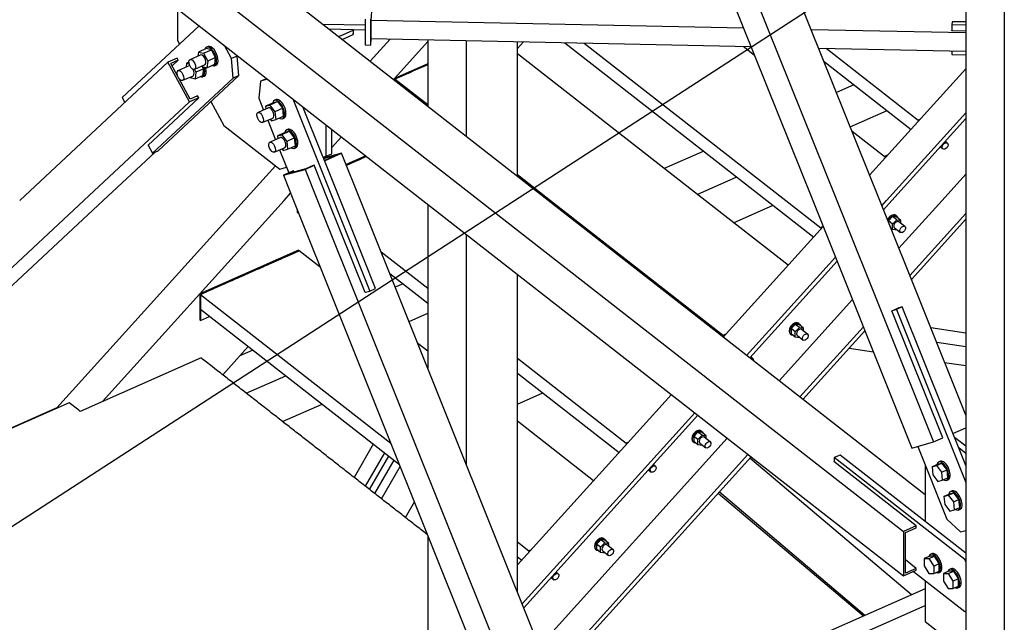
# Paper-space layout 'A0 Advance Steel' of a CAD drawing. Header units: millimetres. Extents: x 292 to 712, y 182 to 776.
# Tile 30 of 61: x 402 to 431, y 472 to 490. Entities that reach past the tile are written whole.
import ezdxf

# ---------------------------------------------------------------- set-up
doc = ezdxf.new("R2010")
doc.units = ezdxf.units.MM
doc.layers.get('0').update_dxf_attribs({"linetype": 'CONTINUOUS'})
for name, color, linetype in [('AS_Belki', 145, 'CONTINUOUS'), ('AS_Blachy', 30, 'CONTINUOUS'), ('AS_Kraty', 9, 'CONTINUOUS'), ('AS_Schody', 253, 'CONTINUOUS'), ('AS_Sruby', 9, 'CONTINUOUS')]:
    doc.layers.add(name, color=color, linetype=linetype)

psp = doc.layouts.new('A0 Advance Steel')

# ---------------------------------------------------------------- hatches: boundary and pattern name
at = {"layer": 'AS_Kraty', "extrusion": (-7.6233e-17, 0.809331, 0.587353)}
h = psp.add_hatch(dxfattribs=at)
h.set_pattern_fill('GRATE', color=9, scale=0.266667, angle=-53.074, style=0)
h.set_pattern_definition([(306.926, (-425.02017, -32699.37757), (0.169209, 0.127166), []), (36.926, (-425.0202, -32699.3776), (-0.50866, 0.676835), [])])
h.paths.add_polyline_path([(-425.144, -32697.105), (-429, -32696.967), (-423.358, -32704.474), (-425.069, -32697.205)], flags=0)
h.paths.add_polyline_path([(-428.417, -32691.973), (-428.457, -32692.031), (-429.733, -32694.438), (-429.756, -32694.518), (-429.756, -32695.073), (-429.68, -32695.174), (-429.423, -32695.184), (-429.282, -32695.371), (-425.768, -32695.497)], flags=0)
h.paths.add_polyline_path([(-422.49, -32699.859), (-421.007, -32706.16), (-420.931, -32706.262), (-418.852, -32704.7)], flags=0)
h = psp.add_hatch(dxfattribs=at)
h.set_pattern_fill('GRATE', color=9, scale=0.266667, angle=-53.074, style=0)
h.set_pattern_definition([(306.926, (-422.18405, -32697.24613), (0.169209, 0.127166), []), (36.926, (-422.18405, -32697.2461), (-0.50866, 0.676835), [])])
h.paths.add_polyline_path([(-425.581, -32689.841), (-425.576, -32689.958), (-425.31, -32691.089), (-425.26, -32691.156), (-424.593, -32691.156)], flags=0)
h.paths.add_polyline_path([(-426.966, -32692.437), (-427.38, -32693.217), (-426.482, -32694.412), (-426.939, -32692.473)], flags=0)
h.paths.add_polyline_path([(-424.593, -32691.156), (-425.26, -32691.156), (-425.272, -32691.251), (-423.637, -32698.197), (-423.181, -32698.805), (-418.724, -32698.965)], flags=0)
h.paths.add_polyline_path([(-417.499, -32700.594), (-421.956, -32700.435), (-418.787, -32704.651), (-416.709, -32703.089), (-416.69, -32703.003), (-416.69, -32701.672)], flags=0)
h = psp.add_hatch(dxfattribs=at)
h.set_pattern_fill('GRATE', color=9, scale=0.266667, angle=-53.074, style=0)
h.set_pattern_definition([(306.926, (-419.34793, -32695.1147), (0.169209, 0.127166), []), (36.926, (-419.3479, -32695.1147), (-0.50866, 0.676835), [])])
h.paths.add_polyline_path([(-422.745, -32687.71), (-422.784, -32687.768), (-424.544, -32691.086), (-422.075, -32694.371), (-417.738, -32694.371)], flags=0)
h.paths.add_polyline_path([(-417.738, -32694.371), (-422.075, -32694.371), (-416.69, -32701.537), (-416.69, -32695.767)], flags=0)
h.paths.add_polyline_path([(-414.076, -32699.244), (-414.076, -32701.02), (-414.033, -32701.077), (-413.18, -32700.437)], flags=0)
h = psp.add_hatch(dxfattribs=at)
h.set_pattern_fill('GRATE', color=9, scale=0.266667, angle=-53.074, style=0)
h.set_pattern_definition([(306.926, (-416.51181, -32692.98326), (0.169209, 0.127166), []), (36.926, (-416.5118, -32692.9833), (-0.50866, 0.676835), [])])
h.paths.add_polyline_path([(-419.908, -32685.579), (-419.948, -32685.637), (-421.156, -32687.913), (-416.69, -32693.856), (-416.69, -32689.861)], flags=0)
h.paths.add_polyline_path([(-414.076, -32693.339), (-414.076, -32697.334), (-413.886, -32697.586), (-412.135, -32697.586), (-412.147, -32697.46), (-412.679, -32695.198)], flags=0)
h.paths.add_polyline_path([(-412.135, -32697.586), (-413.886, -32697.586), (-412.263, -32699.747), (-411.73, -32699.347), (-411.729, -32699.237), (-412.109, -32697.621)], flags=0)
h = psp.add_hatch(dxfattribs=at)
h.set_pattern_fill('GRATE', color=9, scale=0.266667, angle=-53.074, style=0)
h.set_pattern_definition([(306.926, (-413.6757, -32690.85183), (0.169209, 0.127166), []), (36.926, (-413.6757, -32690.8518), (-0.50866, 0.676835), [])])
h.paths.add_polyline_path([(-414.076, -32692.649), (-414.076, -32693.204), (-413.827, -32693.536), (-414.017, -32692.728)], flags=0)
h.paths.add_polyline_path([(-414.076, -32692.539), (-414.055, -32692.566)], flags=0)
h.paths.add_polyline_path([(-417.072, -32683.447), (-417.112, -32683.505), (-418.872, -32686.823), (-416.69, -32689.726), (-416.69, -32683.956)], flags=0)
h.paths.add_polyline_path([(-412.959, -32688.921), (-410.982, -32697.321), (-410.279, -32698.257), (-407.508, -32696.174)], flags=0)
h = psp.add_hatch(dxfattribs=at)
h.set_pattern_fill('GRATE', color=9, scale=0.266667, angle=36.0933, style=0)
h.set_pattern_definition([(36.0933, (-403.17076, -32683.15954), (-0.1246933, 0.171039), []), (126.0933, (-403.17076, -32683.15954), (-0.684156, -0.498773), [])])
h.paths.add_polyline_path([(-413.639, -32680.65), (-413.56, -32680.755), (-414.076, -32681.214), (-414.076, -32687.319), (-414.073, -32687.4), (-414.04, -32687.458), (-407.472, -32696.197), (-403.946, -32693.547), (-403.626, -32693.973), (-396.291, -32688.461), (-393.484, -32686.333), (-390.892, -32682.215), (-390.872, -32682.118), (-390.79, -32681.976), (-390.502, -32681.519), (-390.53, -32681.456), (-399.258, -32669.842)], flags=0)

# ---------------------------------------------------------------- linework, layer by layer
at = {"color": 7}
psp.add_lwpolyline([(429.035, 492.788), (358.279, 446.866), (335.759, 446.866)], dxfattribs=at)
at = {"layer": 'AS_Belki', "linetype": 'Continuous', "ltscale": 0.15}
for p, q in [((430.878, 560.63), (430.878, 484.716)), ((429.756, 547.361), (429.756, 484.716)), ((427.248, 484.716), (411.565, 523.864)), ((410.499, 523.393), (425.994, 484.716)), ((409.869, 523.219), (425.294, 484.716)), ((417.589, 484.716), (390.128, 506.178)), ((388.849, 505.613), (415.587, 484.716)), ((388.849, 504.318), (413.931, 484.716)), ((412.444, 490.366), (412.42, 489.975)), ((412.42, 489.975), (423.279, 489.746)), ((412.42, 489.975), (412.42, 489.435)), ((425.25, 489.705), (429.756, 489.61)), ((429.35, 489.665), (429.35, 489.673)), ((429.756, 489.657), (429.35, 489.665)), ((412.42, 489.435), (423.497, 489.202)), ((414.076, 489.401), (414.076, 487.462)), ((415.197, 489.377), (415.197, 486.585)), ((416.69, 485.419), (416.69, 489.346)), ((425.468, 489.161), (429.756, 489.07)), ((406.504, 488.747), (402.184, 484.716)), ((406.77, 488.864), (406.504, 488.747)), ((407.134, 487.588), (406.504, 488.747)), ((406.802, 488.806), (406.589, 488.712)), ((406.795, 488.333), (406.589, 488.712)), ((406.626, 488.643), (406.802, 488.806)), ((406.802, 488.806), (406.77, 488.864)), ((407.155, 487.669), (406.825, 488.278)), ((426.497, 488.088), (425.988, 487.863)), ((407.134, 487.588), (404.056, 484.716)), ((405.915, 486.32), (407.4, 487.705)), ((407.4, 487.705), (407.134, 487.588)), ((407.369, 487.763), (407.155, 487.669)), ((407.4, 487.705), (407.369, 487.763)), ((426.388, 486.864), (427.459, 487.336)), ((404.617, 484.716), (406.13, 486.128)), ((405.926, 486.325), (405.915, 486.32)), ((411.565, 486.095), (411.036, 485.948)), ((411.066, 485.874), (411.565, 486.095)), ((412.117, 484.716), (411.565, 486.095)), ((422.117, 486.154), (420.968, 485.647)), ((411.039, 485.941), (411.48, 486.063)), ((411.48, 486.063), (411.064, 485.879)), ((427.368, 486.001), (427.5, 486.06)), ((409.869, 485.45), (410.499, 485.624)), ((410.136, 485.568), (409.869, 485.45)), ((410.521, 485.639), (409.954, 485.482)), ((409.954, 485.482), (410.167, 485.576)), ((410.167, 485.576), (410.136, 485.568)), ((410.18, 485.545), (410.167, 485.576)), ((410.499, 485.624), (410.765, 485.742)), ((410.499, 485.624), (410.863, 484.716)), ((410.734, 485.733), (410.521, 485.639)), ((410.765, 485.742), (410.734, 485.733)), ((411.176, 484.716), (410.765, 485.742)), ((409.869, 485.45), (410.163, 484.716)), ((421.929, 484.895), (423.078, 485.403)), ((404.056, 484.716), (388.817, 470.498)), ((390.859, 471.88), (404.617, 484.716)), ((410.163, 484.716), (428.186, 439.73)), ((410.863, 484.716), (428.816, 439.904)), ((412.25, 482.036), (411.176, 484.716)), ((429.756, 440.688), (412.117, 484.716)), ((413.931, 484.716), (427.94, 473.767)), ((415.587, 484.716), (427.94, 475.062)), ((428.575, 476.13), (417.589, 484.716)), ((425.294, 484.716), (428.186, 477.498)), ((425.994, 484.716), (428.816, 477.673)), ((429.756, 478.457), (427.248, 484.716)), ((429.756, 484.716), (429.756, 310.713)), ((430.878, 484.716), (430.878, 305.588)), ((414.076, 484.603), (414.076, 479.827)), ((422.988, 484.068), (424.137, 484.575)), ((415.197, 483.726), (415.197, 477.028)), ((416.69, 473.303), (416.69, 482.56)), ((413.357, 482.287), (413.13, 482.187)), ((412.261, 482.041), (412.25, 482.036)), ((427.598, 481.496), (427.779, 481.576)), ((429.082, 477.79), (427.598, 481.496)), ((427.779, 481.576), (427.79, 481.581)), ((427.79, 481.581), (427.79, 481.58)), ((413.531, 481.188), (414.076, 481.429)), ((429.756, 480.849), (428.738, 480.999)), ((426.833, 480.876), (426.786, 480.883)), ((408.976, 480.354), (408.598, 480.187)), ((426.356, 480.407), (427.063, 480.302)), ((429.756, 480.445), (428.91, 480.57)), ((429.139, 479.996), (429.756, 479.905)), ((408.788, 479.095), (409.938, 479.602)), ((409.847, 478.267), (410.996, 478.775)), ((429.382, 477.923), (429.756, 478.088)), ((428.816, 477.673), (429.082, 477.79)), ((412.486, 477.61), (411.927, 476.642)), ((428.186, 477.498), (428.816, 477.673)), ((428.172, 473.216), (423.464, 477.204)), ((413.087, 477.141), (412.527, 476.173)), ((412.728, 476.016), (413.272, 476.957)), ((425.91, 477.105), (425.921, 477.11)), ((428.313, 475.227), (425.91, 477.105)), ((422.543, 476.185), (426.776, 472.599)), ((426.817, 472.617), (422.57, 476.215)), ((413.423, 475.473), (413.685, 475.925)), ((428.313, 475.227), (427.94, 475.062)), ((427.994, 475.032), (428.313, 475.173)), ((428.313, 475.173), (428.313, 475.227)), ((414.076, 474.949), (414.076, 469.288)), ((427.94, 475.062), (427.94, 473.767)), ((427.994, 473.845), (427.994, 475.032)), ((428.313, 473.986), (427.994, 474.236)), ((427.94, 473.767), (428.313, 473.932)), ((428.313, 473.986), (427.994, 473.845)), ((428.313, 473.932), (428.313, 473.986)), ((428.575, 473.393), (418.445, 468.922)), ((418.612, 468.506), (428.575, 472.904))]:
    psp.add_line(p, q, dxfattribs=at)
at = {"layer": 'AS_Blachy', "linetype": 'Continuous', "ltscale": 0.15}
for p, q in [((406.786, 490.3), (406.786, 489.386)), ((407.414, 489.809), (405.17, 487.716)), ((412.255, 489.825), (411.019, 489.851)), ((412.255, 490.008), (412.255, 489.253)), ((412.415, 489.249), (412.415, 490.005)), ((429.356, 489.929), (429.35, 489.835)), ((429.756, 489.827), (429.35, 489.835)), ((429.35, 489.835), (429.35, 489.665)), ((429.756, 489.921), (429.356, 489.929)), ((411.19, 489.718), (412.255, 489.695)), ((411.472, 489.497), (411.55, 489.531)), ((411.55, 489.531), (411.881, 489.677)), ((411.578, 489.414), (411.902, 489.557)), ((411.881, 489.677), (411.902, 489.686)), ((411.902, 489.557), (411.925, 489.702)), ((411.904, 489.702), (411.902, 489.686)), ((411.902, 489.686), (411.902, 489.557)), ((406.786, 489.386), (406.845, 489.278)), ((408.356, 488.854), (408.148, 489.236)), ((412.255, 489.253), (412.415, 489.249)), ((412.415, 489.249), (412.427, 489.435)), ((408.526, 488.929), (408.516, 488.948)), ((429.35, 489.079), (429.35, 488.972)), ((429.35, 488.972), (429.756, 488.963)), ((408.526, 488.929), (408.356, 488.854)), ((408.403, 488.286), (408.356, 488.854)), ((408.573, 488.362), (408.526, 488.929)), ((414.076, 488.704), (413.103, 488.274)), ((414.073, 488.673), (413.663, 488.492)), ((414.076, 488.674), (414.073, 488.673)), ((413.541, 488.438), (413.18, 488.279)), ((413.663, 488.492), (413.541, 488.438)), ((408.403, 488.286), (406.052, 486.093)), ((406.223, 486.168), (408.573, 488.362)), ((408.573, 488.362), (408.403, 488.286)), ((409.201, 488.193), (409.154, 487.699)), ((409.372, 488.268), (409.201, 488.193)), ((409.409, 488.25), (409.201, 488.193)), ((409.382, 488.271), (409.372, 488.268)), ((413.103, 488.274), (413.127, 488.255)), ((413.103, 488.274), (413.103, 488.222)), ((405.17, 487.716), (405.247, 487.574)), ((407.757, 487.6), (408.137, 486.901)), ((409.154, 487.699), (409.293, 487.353)), ((410.143, 487.676), (411.329, 484.716)), ((411.008, 486.018), (410.435, 487.448)), ((409.411, 487.057), (409.639, 486.489)), ((428.432, 487.091), (428.363, 487.061)), ((428.363, 487.061), (428.387, 487.042)), ((428.363, 487.061), (428.363, 487.015)), ((408.137, 486.901), (409.761, 485.631)), ((411.112, 486.005), (411.112, 486.919)), ((411.282, 486.08), (411.282, 486.786)), ((405.924, 486.328), (406.052, 486.093)), ((406.052, 486.093), (406.223, 486.168)), ((409.758, 486.192), (410.027, 485.52)), ((411.112, 486.005), (411.282, 486.08)), ((411.023, 485.98), (411.008, 486.018)), ((411.023, 485.98), (411.112, 486.005)), ((411.53, 484.716), (411.023, 485.98)), ((412.267, 486.017), (411.697, 485.765)), ((411.943, 485.844), (411.707, 485.74)), ((412.114, 485.92), (411.998, 485.868)), ((412.291, 485.998), (412.114, 485.92)), ((409.761, 485.631), (409.961, 485.686)), ((411.329, 484.716), (412.387, 482.076)), ((412.557, 482.151), (411.53, 484.716)), ((410.267, 484.458), (410.267, 484.378)), ((410.267, 484.378), (410.291, 484.359)), ((410.291, 484.398), (410.291, 484.359)), ((410.291, 484.359), (410.304, 484.365)), ((425.596, 483.951), (425.527, 483.921)), ((425.527, 483.921), (425.551, 483.902)), ((425.527, 483.921), (425.527, 483.875)), ((410.308, 483.264), (407.43, 481.993)), ((410.332, 483.245), (410.239, 483.204)), ((410.332, 483.245), (410.308, 483.264)), ((409.613, 482.927), (409.55, 482.9)), ((409.675, 482.955), (409.613, 482.927)), ((409.706, 482.968), (409.675, 482.955)), ((409.941, 483.072), (409.706, 482.968)), ((409.973, 483.086), (409.941, 483.072)), ((410.207, 483.19), (409.973, 483.086)), ((410.239, 483.204), (410.207, 483.19)), ((408.986, 482.651), (408.801, 482.569)), ((409.018, 482.665), (408.986, 482.651)), ((409.075, 482.69), (409.018, 482.665)), ((409.159, 482.727), (409.075, 482.69)), ((409.16, 482.727), (409.159, 482.727)), ((409.284, 482.782), (409.16, 482.727)), ((409.346, 482.81), (409.32, 482.798)), ((409.425, 482.844), (409.346, 482.81)), ((409.427, 482.845), (409.425, 482.844)), ((409.55, 482.9), (409.427, 482.845)), ((408.36, 482.374), (408.236, 482.32)), ((408.362, 482.375), (408.36, 482.374)), ((408.441, 482.41), (408.362, 482.375)), ((408.502, 482.437), (408.441, 482.41)), ((408.627, 482.492), (408.502, 482.437)), ((408.712, 482.53), (408.627, 482.492)), ((408.768, 482.555), (408.712, 482.53)), ((408.801, 482.569), (408.768, 482.555)), ((407.72, 482.092), (407.579, 482.03)), ((407.814, 482.133), (407.72, 482.092)), ((407.845, 482.147), (407.814, 482.133)), ((407.907, 482.174), (407.845, 482.147)), ((408.083, 482.252), (407.907, 482.174)), ((408.112, 482.265), (408.083, 482.252)), ((408.174, 482.292), (408.112, 482.265)), ((408.236, 482.32), (408.174, 482.292)), ((412.249, 482.038), (412.387, 482.076)), ((412.387, 482.076), (412.557, 482.151)), ((407.43, 481.993), (407.455, 481.975)), ((407.43, 481.993), (407.43, 481.238)), ((407.547, 482.016), (407.455, 481.975)), ((407.455, 481.975), (407.455, 481.219)), ((407.579, 482.03), (407.547, 482.016)), ((427.734, 481.536), (427.608, 481.501)), ((427.905, 481.611), (427.734, 481.536)), ((427.734, 481.536), (429.756, 476.489)), ((427.905, 481.611), (427.779, 481.576)), ((429.756, 476.99), (427.905, 481.611)), ((407.43, 481.238), (407.455, 481.219)), ((407.455, 481.219), (407.719, 481.336)), ((422.759, 480.81), (422.691, 480.78)), ((422.691, 480.78), (422.715, 480.761)), ((422.691, 480.78), (422.691, 480.735)), ((416.69, 478.776), (417.431, 479.103)), ((429.756, 477.551), (429.429, 477.806)), ((419.923, 477.67), (419.855, 477.64)), ((419.855, 477.64), (419.879, 477.621)), ((419.855, 477.64), (419.855, 477.594)), ((428.354, 477.545), (429.203, 475.424)), ((429.756, 477.342), (429.551, 477.503)), ((412.812, 477.356), (412.252, 476.388)), ((412.38, 476.288), (412.94, 477.256)), ((426.091, 477.293), (425.921, 477.217)), ((429.726, 474.244), (425.921, 477.217)), ((425.921, 477.217), (425.921, 477.097)), ((429.756, 474.429), (426.091, 477.293)), ((428.575, 476.993), (428.575, 475.352)), ((429.203, 475.424), (429.597, 475.053)), ((429.597, 475.053), (429.756, 475.097)), ((417.087, 474.53), (417.019, 474.499)), ((417.019, 474.499), (417.043, 474.481)), ((417.019, 474.499), (417.019, 474.454)), ((429.726, 474.244), (429.756, 474.257)), ((429.756, 474.179), (429.726, 474.244)), ((428.236, 473.898), (429.726, 472.733)), ((428.575, 473.633), (428.575, 472.438)), ((429.726, 472.733), (429.756, 472.75)), ((429.726, 472.733), (429.756, 472.746)), ((428.575, 472.438), (429.756, 471.515))]:
    psp.add_line(p, q, dxfattribs=at)
at = {"layer": 'AS_Kraty', "linetype": 'Continuous', "ltscale": 0.15}
for p, q in [((418.071, 489.316), (423.957, 484.716)), ((418.638, 489.304), (424.509, 484.716)), ((422.158, 484.716), (416.69, 488.99)), ((423.599, 488.947), (423.267, 489.207)), ((425.683, 489.156), (428.363, 487.061)), ((414.076, 488.674), (414.033, 488.655)), ((425.624, 488.77), (428.159, 486.789)), ((413.553, 488.443), (413.5, 488.42)), ((413.663, 488.492), (413.553, 488.443)), ((413.18, 488.279), (413.127, 488.255)), ((413.127, 488.255), (414.076, 487.513)), ((413.127, 488.255), (413.127, 488.204)), ((428.432, 487.091), (428.426, 487.088)), ((427.415, 485.965), (426.444, 486.723)), ((412.103, 485.915), (411.943, 485.844)), ((412.156, 485.938), (412.103, 485.915)), ((412.291, 485.998), (412.263, 485.985)), ((411.73, 485.75), (411.707, 485.74)), ((416.69, 485.471), (417.655, 484.716)), ((417.655, 484.716), (422.691, 480.78)), ((424.579, 482.825), (422.158, 484.716)), ((423.957, 484.716), (425.323, 483.649)), ((424.509, 484.716), (425.527, 483.921)), ((425.581, 483.944), (425.527, 483.921)), ((425.596, 483.951), (425.581, 483.944)), ((410.279, 483.221), (410.226, 483.198)), ((410.332, 483.245), (410.279, 483.221)), ((410.944, 482.767), (410.332, 483.245)), ((412.717, 483.218), (414.076, 482.156)), ((409.64, 482.939), (409.586, 482.916)), ((409.693, 482.963), (409.64, 482.939)), ((409.746, 482.986), (409.706, 482.968)), ((409.799, 483.01), (409.746, 482.986)), ((409.853, 483.033), (409.799, 483.01)), ((409.959, 483.08), (409.853, 483.033)), ((410.013, 483.104), (409.959, 483.08)), ((410.066, 483.127), (410.013, 483.104)), ((410.119, 483.151), (410.066, 483.127)), ((410.226, 483.198), (410.119, 483.151)), ((408.947, 482.633), (408.84, 482.586)), ((409, 482.657), (408.947, 482.633)), ((409.053, 482.68), (409, 482.657)), ((409.107, 482.704), (409.053, 482.68)), ((409.16, 482.727), (409.107, 482.704)), ((409.213, 482.751), (409.16, 482.727)), ((409.32, 482.798), (409.213, 482.751)), ((409.373, 482.821), (409.32, 482.798)), ((409.426, 482.845), (409.373, 482.821)), ((409.48, 482.868), (409.426, 482.845)), ((409.586, 482.916), (409.48, 482.868)), ((408.307, 482.351), (408.201, 482.304)), ((408.361, 482.374), (408.307, 482.351)), ((408.414, 482.398), (408.361, 482.374)), ((408.467, 482.421), (408.414, 482.398)), ((408.52, 482.445), (408.502, 482.437)), ((408.574, 482.469), (408.52, 482.445)), ((408.68, 482.516), (408.574, 482.469)), ((408.734, 482.539), (408.68, 482.516)), ((408.787, 482.563), (408.734, 482.539)), ((408.84, 482.586), (408.787, 482.563)), ((412.969, 482.59), (414.076, 481.725)), ((407.668, 482.069), (407.614, 482.045)), ((407.721, 482.092), (407.72, 482.092)), ((407.774, 482.116), (407.721, 482.092)), ((407.828, 482.139), (407.774, 482.116)), ((407.845, 482.147), (407.828, 482.139)), ((407.934, 482.186), (407.881, 482.163)), ((408.041, 482.233), (407.934, 482.186)), ((408.094, 482.257), (408.041, 482.233)), ((408.147, 482.28), (408.094, 482.257)), ((408.201, 482.304), (408.147, 482.28)), ((407.508, 481.998), (407.455, 481.975)), ((407.455, 481.975), (412.997, 477.643)), ((407.561, 482.022), (407.508, 481.998)), ((407.614, 482.045), (407.561, 482.022)), ((407.455, 481.543), (413.249, 477.015)), ((422.745, 480.804), (422.691, 480.78)), ((422.759, 480.81), (422.745, 480.804)), ((414.076, 480.319), (413.789, 480.543)), ((407.472, 480.123), (403.946, 478.567)), ((407.511, 480.093), (407.472, 480.123)), ((407.551, 480.062), (407.511, 480.093)), ((407.591, 480.031), (407.551, 480.062)), ((416.69, 480.114), (419.855, 477.64)), ((407.631, 479.999), (407.591, 480.031)), ((407.671, 479.968), (407.631, 479.999)), ((407.711, 479.937), (407.671, 479.968)), ((407.751, 479.905), (407.711, 479.937)), ((407.791, 479.874), (407.751, 479.905)), ((407.871, 479.811), (407.791, 479.874)), ((407.911, 479.78), (407.871, 479.811)), ((407.951, 479.749), (407.911, 479.78)), ((407.991, 479.718), (407.951, 479.749)), ((408.032, 479.686), (407.991, 479.718)), ((408.072, 479.655), (408.032, 479.686)), ((408.112, 479.624), (408.072, 479.655)), ((408.152, 479.592), (408.112, 479.624)), ((408.192, 479.561), (408.152, 479.592)), ((408.232, 479.53), (408.192, 479.561)), ((408.272, 479.498), (408.232, 479.53)), ((408.312, 479.467), (408.272, 479.498)), ((416.69, 479.682), (419.651, 477.368)), ((408.352, 479.436), (408.312, 479.467)), ((408.392, 479.404), (408.352, 479.436)), ((408.432, 479.373), (408.392, 479.404)), ((408.472, 479.342), (408.432, 479.373)), ((408.512, 479.311), (408.472, 479.342)), ((408.552, 479.279), (408.512, 479.311)), ((408.592, 479.248), (408.552, 479.279)), ((408.632, 479.217), (408.592, 479.248)), ((408.672, 479.185), (408.632, 479.217)), ((408.712, 479.154), (408.672, 479.185)), ((408.793, 479.091), (408.712, 479.154)), ((408.833, 479.06), (408.793, 479.091)), ((408.873, 479.029), (408.833, 479.06)), ((408.913, 478.997), (408.873, 479.029)), ((408.953, 478.966), (408.913, 478.997)), ((408.993, 478.935), (408.953, 478.966)), ((409.033, 478.904), (408.993, 478.935)), ((409.073, 478.872), (409.033, 478.904)), ((403.626, 478.817), (393.507, 474.351)), ((403.666, 478.786), (403.626, 478.817)), ((403.706, 478.755), (403.666, 478.786)), ((403.746, 478.723), (403.706, 478.755)), ((403.786, 478.692), (403.746, 478.723)), ((403.826, 478.661), (403.786, 478.692)), ((403.866, 478.629), (403.826, 478.661)), ((403.906, 478.598), (403.866, 478.629)), ((409.113, 478.841), (409.073, 478.872)), ((409.153, 478.81), (409.113, 478.841)), ((409.193, 478.778), (409.153, 478.81)), ((409.233, 478.747), (409.193, 478.778)), ((409.273, 478.716), (409.233, 478.747)), ((409.313, 478.684), (409.273, 478.716)), ((409.353, 478.653), (409.313, 478.684)), ((409.393, 478.622), (409.353, 478.653)), ((409.434, 478.59), (409.393, 478.622)), ((403.946, 478.567), (403.906, 478.598)), ((409.474, 478.559), (409.434, 478.59)), ((409.514, 478.528), (409.474, 478.559)), ((409.554, 478.497), (409.514, 478.528)), ((409.594, 478.465), (409.554, 478.497)), ((409.634, 478.434), (409.594, 478.465)), ((409.674, 478.403), (409.634, 478.434)), ((409.714, 478.371), (409.674, 478.403)), ((409.754, 478.34), (409.714, 478.371)), ((409.794, 478.309), (409.754, 478.34)), ((409.834, 478.277), (409.794, 478.309)), ((409.874, 478.246), (409.834, 478.277)), ((409.914, 478.215), (409.874, 478.246)), ((409.954, 478.184), (409.914, 478.215)), ((409.994, 478.152), (409.954, 478.184)), ((410.034, 478.121), (409.994, 478.152)), ((410.074, 478.09), (410.034, 478.121)), ((410.114, 478.058), (410.074, 478.09)), ((410.155, 478.027), (410.114, 478.058)), ((418.906, 476.544), (416.69, 478.276)), ((410.195, 477.996), (410.155, 478.027)), ((410.235, 477.964), (410.195, 477.996)), ((410.275, 477.933), (410.235, 477.964)), ((410.315, 477.902), (410.275, 477.933)), ((410.355, 477.87), (410.315, 477.902)), ((410.395, 477.839), (410.355, 477.87)), ((410.435, 477.808), (410.395, 477.839)), ((410.475, 477.777), (410.435, 477.808)), ((410.515, 477.745), (410.475, 477.777)), ((410.555, 477.714), (410.515, 477.745)), ((410.595, 477.683), (410.555, 477.714)), ((410.635, 477.651), (410.595, 477.683)), ((410.675, 477.62), (410.635, 477.651)), ((410.715, 477.589), (410.675, 477.62)), ((410.755, 477.557), (410.715, 477.589)), ((410.795, 477.526), (410.755, 477.557)), ((410.835, 477.495), (410.795, 477.526)), ((410.876, 477.463), (410.835, 477.495)), ((419.908, 477.663), (419.855, 477.64)), ((419.923, 477.67), (419.908, 477.663)), ((410.916, 477.432), (410.876, 477.463)), ((410.956, 477.401), (410.916, 477.432)), ((410.996, 477.37), (410.956, 477.401)), ((411.036, 477.338), (410.996, 477.37)), ((411.076, 477.307), (411.036, 477.338)), ((411.116, 477.276), (411.076, 477.307)), ((411.156, 477.244), (411.116, 477.276)), ((411.196, 477.213), (411.156, 477.244)), ((411.236, 477.182), (411.196, 477.213)), ((411.276, 477.15), (411.236, 477.182)), ((411.316, 477.119), (411.276, 477.15)), ((411.356, 477.088), (411.316, 477.119)), ((411.396, 477.057), (411.356, 477.088)), ((411.436, 477.025), (411.396, 477.057)), ((411.476, 476.994), (411.436, 477.025)), ((411.516, 476.963), (411.476, 476.994)), ((411.556, 476.931), (411.516, 476.963)), ((411.597, 476.9), (411.556, 476.931)), ((411.637, 476.869), (411.597, 476.9)), ((411.677, 476.837), (411.637, 476.869)), ((411.717, 476.806), (411.677, 476.837)), ((411.757, 476.775), (411.717, 476.806)), ((411.797, 476.743), (411.757, 476.775)), ((411.837, 476.712), (411.797, 476.743)), ((411.877, 476.681), (411.837, 476.712)), ((411.917, 476.65), (411.877, 476.681)), ((411.957, 476.618), (411.917, 476.65)), ((411.997, 476.587), (411.957, 476.618)), ((412.037, 476.556), (411.997, 476.587)), ((412.077, 476.524), (412.037, 476.556)), ((412.117, 476.493), (412.077, 476.524)), ((412.157, 476.462), (412.117, 476.493)), ((412.197, 476.43), (412.157, 476.462)), ((412.237, 476.399), (412.197, 476.43)), ((412.278, 476.368), (412.237, 476.399)), ((412.318, 476.336), (412.278, 476.368)), ((412.358, 476.305), (412.318, 476.336)), ((412.398, 476.274), (412.358, 476.305)), ((412.438, 476.243), (412.398, 476.274)), ((412.478, 476.211), (412.438, 476.243)), ((412.518, 476.18), (412.478, 476.211)), ((412.558, 476.149), (412.518, 476.18)), ((412.598, 476.117), (412.558, 476.149)), ((412.638, 476.086), (412.598, 476.117)), ((412.678, 476.055), (412.638, 476.086)), ((412.718, 476.023), (412.678, 476.055)), ((412.758, 475.992), (412.718, 476.023)), ((412.798, 475.961), (412.758, 475.992)), ((412.838, 475.93), (412.798, 475.961)), ((412.878, 475.898), (412.838, 475.93)), ((412.918, 475.867), (412.878, 475.898)), ((412.958, 475.836), (412.918, 475.867)), ((412.999, 475.804), (412.958, 475.836)), ((413.039, 475.773), (412.999, 475.804)), ((413.079, 475.742), (413.039, 475.773)), ((413.119, 475.71), (413.079, 475.742)), ((413.159, 475.679), (413.119, 475.71)), ((413.199, 475.648), (413.159, 475.679)), ((413.239, 475.616), (413.199, 475.648)), ((413.279, 475.585), (413.239, 475.616)), ((413.319, 475.554), (413.279, 475.585)), ((413.359, 475.523), (413.319, 475.554)), ((413.399, 475.491), (413.359, 475.523)), ((413.439, 475.46), (413.399, 475.491)), ((413.479, 475.429), (413.439, 475.46)), ((413.519, 475.397), (413.479, 475.429)), ((413.559, 475.366), (413.519, 475.397)), ((413.599, 475.335), (413.559, 475.366)), ((413.639, 475.303), (413.599, 475.335)), ((413.679, 475.272), (413.639, 475.303)), ((413.72, 475.241), (413.679, 475.272)), ((413.76, 475.209), (413.72, 475.241)), ((413.8, 475.178), (413.76, 475.209)), ((413.84, 475.147), (413.8, 475.178)), ((413.88, 475.116), (413.84, 475.147)), ((413.92, 475.084), (413.88, 475.116)), ((413.96, 475.053), (413.92, 475.084)), ((414, 475.022), (413.96, 475.053)), ((414.04, 474.99), (414, 475.022)), ((414.068, 474.968), (414.04, 474.99)), ((416.69, 474.757), (417.019, 474.499)), ((416.69, 474.325), (416.814, 474.228)), ((417.072, 474.523), (417.019, 474.499)), ((417.087, 474.53), (417.072, 474.523))]:
    psp.add_line(p, q, dxfattribs=at)
at = {"layer": 'AS_Schody', "linetype": 'Continuous', "ltscale": 0.15}
for p, q in [((412.98, 489.424), (412.395, 488.776)), ((413.103, 488.274), (414.076, 489.352)), ((416.69, 489.146), (416.867, 489.342)), ((429.756, 488.558), (426.953, 485.454)), ((413.075, 488.244), (413.103, 488.274)), ((427.448, 484.716), (429.756, 487.271)), ((427.6, 484.716), (429.756, 487.104)), ((411.282, 486.258), (411.562, 486.568)), ((411.026, 485.974), (411.034, 485.983)), ((409.64, 485.726), (408.728, 484.716)), ((429.065, 484.716), (429.756, 485.482)), ((408.728, 484.716), (403.265, 478.667)), ((404.594, 478.853), (409.89, 484.716)), ((409.89, 484.716), (410.079, 484.926)), ((427.31, 484.563), (427.448, 484.716)), ((427.357, 484.447), (427.6, 484.716)), ((427.807, 483.323), (429.065, 484.716)), ((428.124, 482.532), (429.756, 484.34)), ((428.17, 482.416), (429.756, 484.172)), ((425.599, 483.955), (422.688, 480.731)), ((423.369, 480.199), (425.956, 483.064)), ((423.458, 480.13), (426.003, 482.948)), ((410.935, 482.774), (410.939, 482.779)), ((424.316, 479.459), (426.453, 481.824)), ((424.921, 478.986), (426.77, 481.033)), ((425.01, 478.916), (426.817, 480.917)), ((408.099, 479.634), (408.843, 480.458)), ((421.174, 479.055), (416.69, 474.089)), ((403.265, 478.667), (393.526, 474.368)), ((403.265, 478.667), (403.273, 478.661)), ((403.273, 478.661), (403.265, 478.667)), ((416.828, 472.957), (421.855, 478.523)), ((416.875, 472.841), (421.944, 478.453)), ((417.325, 471.717), (422.803, 477.782)), ((417.642, 470.926), (423.407, 477.31)), ((417.689, 470.81), (423.496, 477.24))]:
    psp.add_line(p, q, dxfattribs=at)
at = {"layer": 'AS_Sruby', "linetype": 'Continuous', "ltscale": 0.15}
for p, q in [((407.441, 488.955), (407.138, 488.821)), ((407.392, 489.045), (407.379, 488.928)), ((407.621, 489.146), (407.392, 489.045)), ((407.392, 489.045), (407.539, 489.01)), ((407.539, 489.01), (407.769, 489.111)), ((407.539, 489.01), (407.664, 488.781)), ((407.769, 489.111), (407.621, 489.146)), ((407.674, 489.206), (407.631, 489.187)), ((407.893, 488.882), (407.769, 489.111)), ((407.046, 488.722), (407.032, 488.604)), ((407.118, 488.754), (407.046, 488.722)), ((407.046, 488.722), (407.125, 488.703)), ((407.289, 488.543), (407.592, 488.677)), ((407.664, 488.781), (407.641, 488.587)), ((407.641, 488.587), (407.871, 488.688)), ((407.893, 488.882), (407.664, 488.781)), ((407.861, 488.647), (407.903, 488.666)), ((407.871, 488.688), (407.893, 488.882)), ((407.095, 488.632), (406.791, 488.498)), ((407.274, 488.537), (407.317, 488.457)), ((407.317, 488.457), (407.295, 488.264)), ((407.547, 488.559), (407.317, 488.457)), ((407.489, 488.632), (407.494, 488.622)), ((407.494, 488.622), (407.641, 488.587)), ((407.547, 488.559), (407.515, 488.618)), ((407.524, 488.365), (407.547, 488.559)), ((406.942, 488.22), (407.246, 488.354)), ((407.143, 488.308), (407.148, 488.299)), ((407.148, 488.299), (407.295, 488.264)), ((407.295, 488.264), (407.524, 488.365)), ((407.514, 488.324), (407.557, 488.343)), ((409.579, 487.564), (409.349, 487.463)), ((409.703, 487.599), (409.474, 487.498)), ((409.703, 487.599), (409.579, 487.564)), ((409.659, 487.661), (409.617, 487.642)), ((409.85, 487.405), (409.703, 487.599)), ((409.437, 487.417), (409.133, 487.283)), ((409.349, 487.463), (409.474, 487.498)), ((409.349, 487.463), (409.357, 487.382)), ((409.474, 487.498), (409.621, 487.303)), ((409.85, 487.405), (409.621, 487.303)), ((409.621, 487.303), (409.644, 487.075)), ((409.873, 487.176), (409.85, 487.405)), ((409.252, 486.987), (409.556, 487.121)), ((409.482, 487.088), (409.519, 487.04)), ((409.519, 487.04), (409.644, 487.075)), ((409.644, 487.075), (409.873, 487.176)), ((409.835, 487.098), (409.877, 487.117)), ((409.925, 486.7), (409.696, 486.599)), ((410.05, 486.734), (409.82, 486.633)), ((410.05, 486.734), (409.925, 486.7)), ((410.006, 486.796), (409.963, 486.777)), ((410.197, 486.54), (410.05, 486.734)), ((409.784, 486.552), (409.48, 486.418)), ((409.696, 486.599), (409.82, 486.633)), ((409.696, 486.599), (409.704, 486.517)), ((409.82, 486.633), (409.967, 486.439)), ((410.197, 486.54), (409.967, 486.439)), ((409.967, 486.439), (409.99, 486.21)), ((410.219, 486.311), (410.197, 486.54)), ((429.213, 486.394), (429.156, 486.439)), ((409.599, 486.122), (409.902, 486.256)), ((409.829, 486.224), (409.865, 486.175)), ((409.865, 486.175), (409.99, 486.21)), ((409.99, 486.21), (410.219, 486.311)), ((410.181, 486.234), (410.224, 486.252)), ((429.013, 486.281), (429.093, 486.219)), ((427.623, 484.245), (427.5, 484.118)), ((427.618, 484.025), (427.5, 484.118)), ((427.5, 484.118), (427.5, 484.089)), ((427.618, 484.025), (427.742, 484.152)), ((427.742, 484.152), (427.623, 484.245)), ((427.747, 484.227), (427.623, 484.245)), ((427.736, 484.265), (427.712, 484.284)), ((427.742, 484.152), (427.865, 484.134)), ((427.865, 484.134), (427.747, 484.227)), ((427.976, 483.96), (427.802, 484.095)), ((427.865, 484.046), (427.865, 484.134)), ((427.567, 483.921), (427.618, 483.881)), ((427.618, 483.881), (427.618, 484.025)), ((427.618, 483.881), (427.742, 483.863)), ((427.682, 483.92), (427.855, 483.784)), ((427.742, 483.863), (427.747, 483.869)), ((424.787, 481.104), (424.664, 480.978)), ((424.782, 480.885), (424.664, 480.978)), ((424.664, 480.978), (424.664, 480.833)), ((424.782, 480.885), (424.906, 481.012)), ((424.906, 481.012), (424.787, 481.104)), ((424.911, 481.087), (424.787, 481.104)), ((424.9, 481.124), (424.876, 481.143)), ((424.906, 481.012), (425.029, 480.994)), ((425.029, 480.994), (424.911, 481.087)), ((425.14, 480.819), (424.966, 480.955)), ((425.029, 480.906), (425.029, 480.994)), ((424.65, 480.814), (424.674, 480.796)), ((424.664, 480.833), (424.782, 480.741)), ((424.782, 480.741), (424.782, 480.885)), ((424.782, 480.741), (424.906, 480.723)), ((424.846, 480.78), (425.019, 480.644)), ((424.906, 480.723), (424.911, 480.728)), ((423.541, 480.113), (423.484, 480.158)), ((421.951, 477.964), (421.828, 477.837)), ((421.946, 477.745), (421.828, 477.837)), ((421.828, 477.837), (421.828, 477.693)), ((421.946, 477.745), (422.07, 477.871)), ((422.07, 477.871), (421.951, 477.964)), ((422.075, 477.946), (421.951, 477.964)), ((422.064, 477.984), (422.04, 478.003)), ((422.07, 477.871), (422.193, 477.854)), ((422.193, 477.854), (422.075, 477.946)), ((422.304, 477.679), (422.13, 477.815)), ((422.193, 477.765), (422.193, 477.854)), ((421.814, 477.674), (421.838, 477.655)), ((421.828, 477.693), (421.946, 477.6)), ((421.946, 477.6), (421.946, 477.745)), ((421.946, 477.6), (422.07, 477.583)), ((422.009, 477.639), (422.183, 477.504)), ((422.07, 477.583), (422.075, 477.588)), ((420.705, 476.973), (420.648, 477.018)), ((428.933, 477.021), (428.773, 476.95)), ((428.773, 476.95), (428.899, 476.985)), ((428.773, 476.95), (428.796, 476.719)), ((428.899, 476.985), (429.059, 477.056)), ((428.899, 476.985), (429.048, 476.789)), ((429.059, 477.056), (428.933, 477.021)), ((429.016, 477.115), (428.973, 477.096)), ((429.208, 476.859), (429.059, 477.056)), ((420.505, 476.86), (420.584, 476.798)), ((428.796, 476.719), (428.945, 476.523)), ((429.048, 476.789), (429.208, 476.859)), ((429.048, 476.789), (429.071, 476.557)), ((429.071, 476.557), (429.231, 476.628)), ((429.231, 476.628), (429.208, 476.859)), ((428.945, 476.523), (429.071, 476.557)), ((429.191, 476.553), (429.233, 476.571)), ((429.28, 476.156), (429.12, 476.086)), ((429.12, 476.086), (429.246, 476.12)), ((429.12, 476.086), (429.143, 475.854)), ((429.246, 476.12), (429.406, 476.191)), ((429.246, 476.12), (429.394, 475.924)), ((429.406, 476.191), (429.28, 476.156)), ((429.362, 476.25), (429.319, 476.231)), ((429.554, 475.995), (429.406, 476.191)), ((429.143, 475.854), (429.291, 475.658)), ((429.394, 475.924), (429.554, 475.995)), ((429.394, 475.924), (429.417, 475.693)), ((429.417, 475.693), (429.577, 475.763)), ((429.577, 475.763), (429.554, 475.995)), ((429.291, 475.658), (429.417, 475.693)), ((429.537, 475.688), (429.58, 475.707)), ((419.115, 474.824), (418.992, 474.697)), ((419.11, 474.604), (418.992, 474.697)), ((418.992, 474.697), (418.992, 474.553)), ((419.11, 474.604), (419.234, 474.731)), ((419.11, 474.46), (419.11, 474.604)), ((419.234, 474.731), (419.115, 474.824)), ((419.238, 474.806), (419.115, 474.824)), ((419.228, 474.844), (419.204, 474.863)), ((419.234, 474.731), (419.357, 474.713)), ((419.357, 474.713), (419.238, 474.806)), ((419.468, 474.539), (419.294, 474.674)), ((419.357, 474.625), (419.357, 474.713)), ((418.978, 474.534), (419.002, 474.515)), ((418.992, 474.553), (419.11, 474.46)), ((419.11, 474.46), (419.234, 474.442)), ((419.173, 474.499), (419.347, 474.363)), ((419.234, 474.442), (419.239, 474.448)), ((428.703, 474.343), (428.543, 474.273)), ((428.682, 474.272), (428.842, 474.343)), ((428.842, 474.343), (428.703, 474.343)), ((428.76, 474.411), (428.717, 474.392)), ((428.981, 474.126), (428.842, 474.343)), ((428.543, 474.273), (428.682, 474.272)), ((428.543, 474.273), (428.543, 474.057)), ((428.543, 474.057), (428.682, 473.841)), ((428.682, 474.272), (428.821, 474.056)), ((428.821, 474.056), (428.981, 474.126)), ((428.821, 474.056), (428.821, 473.84)), ((428.981, 473.911), (428.981, 474.126)), ((417.869, 473.833), (417.811, 473.878)), ((428.682, 473.841), (428.821, 473.84)), ((428.821, 473.84), (428.981, 473.911)), ((428.967, 473.862), (429.009, 473.88)), ((429.264, 473.905), (429.104, 473.834)), ((429.104, 473.834), (429.243, 473.834)), ((429.104, 473.834), (429.104, 473.619)), ((429.243, 473.834), (429.403, 473.904)), ((429.243, 473.834), (429.382, 473.618)), ((429.403, 473.904), (429.264, 473.905)), ((429.321, 473.973), (429.278, 473.954)), ((429.541, 473.688), (429.403, 473.904)), ((417.669, 473.72), (417.748, 473.657)), ((429.104, 473.619), (429.243, 473.402)), ((429.382, 473.618), (429.541, 473.688)), ((429.382, 473.618), (429.382, 473.402)), ((429.382, 473.402), (429.541, 473.472)), ((429.541, 473.472), (429.541, 473.688)), ((429.243, 473.402), (429.382, 473.402)), ((429.527, 473.423), (429.57, 473.442))]:
    psp.add_line(p, q, dxfattribs=at)
at = {"layer": 'AS_Sruby', "linetype": 'Continuous', "ltscale": 0.15, "extrusion": (-0.799412, -0.352872, 0.486233)}
for centre in [(-282.623, 277.092, -497.973), (-282.467, 276.874, -497.582), (-280.408, 277.668, -499.01), (-279.477, 277.653, -498.981)]:
    psp.add_circle(centre, 0.16, dxfattribs=at)
at = {"layer": 'AS_Sruby', "linetype": 'Continuous', "ltscale": 0.15, "extrusion": (0.600783, -0.469537, 0.646989)}
for centre in [(647.434, -25.022, 29.489), (644.754, -25.361, 29.889), (640.533, -25.166, 29.66), (636.312, -24.972, 29.43), (634.772, -24.438, 28.801), (632.091, -24.777, 29.201), (630.551, -24.243, 28.572)]:
    psp.add_circle(centre, 0.107, dxfattribs=at)
at = {"layer": 'AS_Sruby', "linetype": 'Continuous', "ltscale": 0.15, "extrusion": (-0.799412, -0.352872, 0.486233)}
for centre, radius, start, end in [((-282.623, 277.397, -498.523), 0.293, 358.3588, 178.3588), ((-282.623, 277.253, -498.263), 0.16, 9.6088, 189.6088), ((-282.623, 277.375, -498.482), 0.293, 332.8267, 207.0644), ((-282.467, 277.035, -497.872), 0.16, 149.6445, 189.6088), ((-282.467, 277.035, -497.872), 0.16, 9.6088, 97.0843), ((-282.467, 277.157, -498.091), 0.293, 332.8267, 81.2292), ((-282.467, 277.18, -498.132), 0.293, 358.3588, 74.5979), ((-280.408, 277.952, -499.519), 0.293, 324.1643, 215.6773), ((-280.408, 277.974, -499.559), 0.293, 355.9233, 175.9233), ((-280.408, 277.83, -499.3), 0.16, 355.9233, 175.9233), ((-279.477, 277.936, -499.491), 0.293, 324.1642, 215.6773), ((-279.477, 277.959, -499.531), 0.293, 355.9233, 175.9233), ((-279.477, 277.814, -499.272), 0.16, 355.9233, 175.9233), ((-262.944, 284.491, -511.271), 0.293, 325.1109, 214.8016), ((-262.944, 284.514, -511.312), 0.293, 355.9233, 175.9233), ((-262.013, 284.475, -511.243), 0.293, 325.1109, 214.8016), ((-262.013, 284.498, -511.284), 0.293, 355.9233, 175.9233), ((-260.573, 283.855, -510.127), 0.293, 330.0818, 209.6252), ((-260.573, 283.877, -510.168), 0.293, 2.766, 182.766), ((-259.946, 284.018, -510.421), 0.293, 330.082, 209.625), ((-259.946, 284.041, -510.462), 0.293, 2.766, 182.766)]:
    psp.add_arc(centre, radius, start, end, dxfattribs=at)
at = {"layer": 'AS_Sruby', "linetype": 'Continuous', "ltscale": 0.15, "extrusion": (0.600783, -0.469537, 0.646989)}
for centre, radius, end in [((644.754, -25.101, 29.583), 0.2, 103.6789), ((644.754, -25.218, 29.721), 0.107, 185.3808), ((640.533, -24.907, 29.353), 0.2, 185.3808), ((640.533, -25.024, 29.491), 0.107, 185.3808), ((636.312, -24.712, 29.124), 0.2, 185.3808), ((636.312, -24.829, 29.262), 0.107, 185.3808), ((632.091, -24.517, 28.895), 0.2, 185.3808), ((632.091, -24.634, 29.033), 0.107, 185.3808)]:
    psp.add_arc(centre, radius, 5.3808, end, dxfattribs=at)
at = {"layer": 'AS_Sruby', "linetype": 'Continuous', "ltscale": 0.15, "extrusion": (-0.600783, 0.469537, -0.646989)}
for centre, radius, start, end in [((-644.754, -25.121, -29.606), 0.2, 70.3196, 208.4481), ((-640.533, -24.926, -29.377), 0.2, 331.6237, 208.4481), ((-638.992, -24.633, -29.03), 0.107, 129.3114, 229.8225), ((-636.312, -24.732, -29.147), 0.2, 331.6237, 208.4481), ((-632.091, -24.537, -28.918), 0.2, 331.6237, 208.4481)]:
    psp.add_arc(centre, radius, start, end, dxfattribs=at)

doc.saveas('drawing.dxf')
